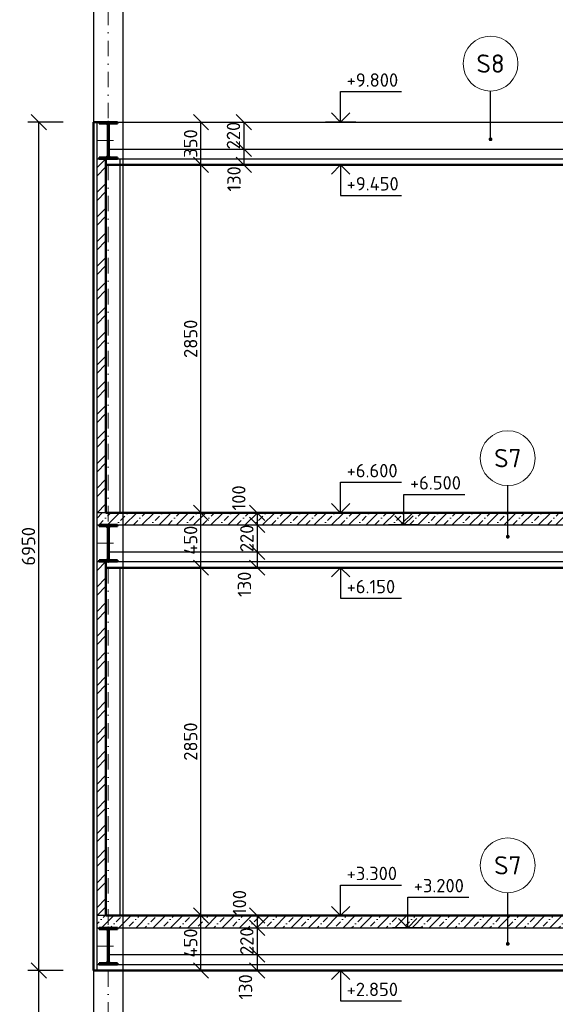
# Model space of a CAD drawing. Header units: millimetres. Extents: x -118752 to 407724, y -73278 to 155058.
# Tile 184 of 256: x 96718 to 101110, y 113733 to 121800. Entities that reach past the tile are written whole.
import ezdxf
from ezdxf.enums import TextEntityAlignment as Align

# ---------------------------------------------------------------- set-up
doc = ezdxf.new("R2010")
doc.units = ezdxf.units.MM
doc.header["$LTSCALE"] = 10
doc.linetypes.add('DASHDOT', pattern=[25.4, 12.7, -6.35, 0, -6.35])
for name, color, linetype, lineweight in [('CKBUBLINY', 1, 'Continuous', 18), ('CKBUBLINY_POPIS', 3, 'Continuous', 25), ('CKKOTY', 3, 'Continuous', 25), ('CKKOTY_VYS', 3, 'Continuous', 25), ('CKRASTR', 7, 'DASHDOT', 15), ('CKSTENY_REZ', 6, 'Continuous', 50), ('CSPROFILY_OSY', 1, 'DASHDOT', 18), ('CSPROFILY_REZY', 4, 'Continuous', 50), ('pohledy', 7, 'Continuous', 25), ('srafy', 7, 'Continuous', 18)]:
    doc.layers.add(name, color=color, linetype=linetype, lineweight=lineweight)
doc.styles.get("Standard").update_dxf_attribs({"font": 'isocpeur.ttf'})
doc.dimstyles.new('CADKON', dxfattribs={"dimscale": 50, "dimtxt": 2.2, "dimasz": 2.5, "dimexe": 1.8, "dimexo": 5, "dimgap": 0.6, "dimtad": 1, "dimrnd": 1, "dimtxsty": 'Standard', "dimblk1": 'OBLIQUE', "dimblk2": 'OBLIQUE', "dimsah": 1, "dimcen": 2.5, "dimadec": 1, "dimazin": 2, "dimtfac": 1, "dimtdec": 4, "dimtix": 1, "dimtmove": 2, "dimatfit": 3, "dimldrblk": 'OPEN30', "dimfxl": 5, "dimfxlon": 1, "dimtolj": 1, "dimarcsym": 0})
pattern_1 = [(45, (0, 0), (-70.71068, 70.71068), []), (45, (70.71, 0), (-35.35534, 106.06602), [50, -25, 0, -25])]

# ---------------------------------------------------------------- blocks, each defined once
blk = doc.blocks.new('CK_S_EXT_IPEIPE300')
for p, q in [((-75, 150), (75, 150)), ((-75, 150), (-75, 139.3)), ((-75, 139.3), (-18.55, 139.3)), ((-3.55, -124.3), (-3.55, 124.3)), ((3.55, -124.3), (3.55, 124.3)), ((75, 139.3), (18.55, 139.3)), ((75, 150), (75, 139.3)), ((-75, -150), (-75, -139.3)), ((-75, -139.3), (-18.55, -139.3)), ((-75, -150), (75, -150)), ((75, -139.3), (18.55, -139.3)), ((75, -150), (75, -139.3))]:
    blk.add_line(p, q)
for centre, start, end in [((-18.55, 124.3), 0, 90), ((18.55, 124.3), 90, 180), ((-18.55, -124.3), 270, 0), ((18.55, -124.3), 180, 270)]:
    blk.add_arc(centre, 15, start, end)
blk = doc.blocks.new('_OBLIQUE')
at = {"color": 0, "linetype": 'ByBlock'}
blk.add_line((-0.5, -0.5), (0.5, 0.5), dxfattribs=at)
blk = doc.blocks.new('*D9006')
at = {"layer": 'CKKOTY', "color": 0, "lineweight": -2}
for p, q in [((105162.9, 126123.8), (105502.9, 126123.8)), ((105412.9, 111060.3), (105412.9, 126123.8)), ((105162.9, 111060.3), (105502.9, 111060.3))]:
    blk.add_line(p, q, dxfattribs=at)
at = {"layer": 'Defpoints', "color": 0}
for p in [(97444.4, 126123.8), (105412.9, 126123.8), (103614.4, 111060.3)]:
    blk.add_point(p, dxfattribs=at)
at = {"layer": 'CKKOTY', "color": 0, "lineweight": -2, "xscale": 125, "yscale": 125, "zscale": 125}
for p, rotation in [((105412.9, 126123.8), 90), ((105412.9, 111060.3), 270)]:
    blk.add_blockref('_OBLIQUE', p, dxfattribs=dict(at, rotation=rotation))
at = {"layer": 'CKKOTY', "color": 0, "insert": (105327.9, 118592.1), "char_height": 110, "attachment_point": 5, "rotation": 90}
blk.add_mtext('\\A1;15063', dxfattribs=at)
blk = doc.blocks.new('_Open30')
at = {"color": 0, "lineweight": -2}
for p, q in [((-1, 0.268), (0, 0)), ((0, 0), (-1, -0.268)), ((0, 0), (-1, 0))]:
    blk.add_line(p, q, dxfattribs=at)
blk = doc.blocks.new('*D9025')
at = {"layer": 'CKKOTY', "color": 0, "lineweight": -2}
for p, q in [((97074.4, 114010.3), (96785.2, 114010.3)), ((96875.2, 111160.3), (96875.2, 114010.3)), ((97074.4, 111160.3), (96785.2, 111160.3))]:
    blk.add_line(p, q, dxfattribs=at)
at = {"layer": 'Defpoints', "color": 0}
for p in [(96875.2, 114010.3), (97324.4, 114010.3), (97324.4, 111160.3)]:
    blk.add_point(p, dxfattribs=at)
at = {"layer": 'CKKOTY', "color": 0, "lineweight": -2, "xscale": 125, "yscale": 125, "zscale": 125}
for p, rotation in [((96875.2, 114010.3), 90), ((96875.2, 111160.3), 270)]:
    blk.add_blockref('_OBLIQUE', p, dxfattribs=dict(at, rotation=rotation))
at = {"layer": 'CKKOTY', "color": 0, "insert": (96790.2, 112585.3), "char_height": 110, "attachment_point": 5, "rotation": 90}
blk.add_mtext('\\A1;2850', dxfattribs=at)
blk = doc.blocks.new('*D9026')
at = {"layer": 'CKKOTY', "color": 0, "lineweight": -2}
for p, q in [((97074.4, 120960.3), (96785.2, 120960.3)), ((96875.2, 114010.3), (96875.2, 120960.3)), ((97074.4, 114010.3), (96785.2, 114010.3))]:
    blk.add_line(p, q, dxfattribs=at)
at = {"layer": 'Defpoints', "color": 0}
for p in [(96875.2, 120960.3), (97324.4, 120960.3), (97324.4, 114010.3)]:
    blk.add_point(p, dxfattribs=at)
at = {"layer": 'CKKOTY', "color": 0, "lineweight": -2, "xscale": 125, "yscale": 125, "zscale": 125}
for p, rotation in [((96875.2, 120960.3), 90), ((96875.2, 114010.3), 270)]:
    blk.add_blockref('_OBLIQUE', p, dxfattribs=dict(at, rotation=rotation))
at = {"layer": 'CKKOTY', "color": 0, "insert": (96790.2, 117485.3), "char_height": 110, "attachment_point": 5, "rotation": 90}
blk.add_mtext('\\A1;6950', dxfattribs=at)
blk = doc.blocks.new('*D9027')
at = {"layer": 'CKKOTY', "color": 0, "lineweight": -2}
for p, q in [((97954.6, 114460.3), (98294.6, 114460.3)), ((98204.6, 114010.3), (98204.6, 114460.3)), ((97954.6, 114010.3), (98294.6, 114010.3))]:
    blk.add_line(p, q, dxfattribs=at)
at = {"layer": 'Defpoints', "color": 0}
for p in [(97564.4, 114460.3), (98204.6, 114460.3), (97564.4, 114010.3)]:
    blk.add_point(p, dxfattribs=at)
at = {"layer": 'CKKOTY', "color": 0, "lineweight": -2, "xscale": 125, "yscale": 125, "zscale": 125}
for p, rotation in [((98204.6, 114460.3), 90), ((98204.6, 114010.3), 270)]:
    blk.add_blockref('_OBLIQUE', p, dxfattribs=dict(at, rotation=rotation))
at = {"layer": 'CKKOTY', "color": 0, "insert": (98119.6, 114235.3), "char_height": 110, "attachment_point": 5, "rotation": 90}
blk.add_mtext('\\A1;450', dxfattribs=at)
blk = doc.blocks.new('*D9028')
at = {"layer": 'CKKOTY', "color": 0, "lineweight": -2}
for p, q in [((97954.6, 117310.3), (98294.6, 117310.3)), ((98204.6, 114460.3), (98204.6, 117310.3)), ((97954.6, 114460.3), (98294.6, 114460.3))]:
    blk.add_line(p, q, dxfattribs=at)
at = {"layer": 'Defpoints', "color": 0}
for p in [(97564.4, 117310.3), (98204.6, 117310.3), (97564.4, 114460.3)]:
    blk.add_point(p, dxfattribs=at)
at = {"layer": 'CKKOTY', "color": 0, "lineweight": -2, "xscale": 125, "yscale": 125, "zscale": 125}
for p, rotation in [((98204.6, 117310.3), 90), ((98204.6, 114460.3), 270)]:
    blk.add_blockref('_OBLIQUE', p, dxfattribs=dict(at, rotation=rotation))
at = {"layer": 'CKKOTY', "color": 0, "insert": (98119.6, 115885.3), "char_height": 110, "attachment_point": 5, "rotation": 90}
blk.add_mtext('\\A1;2850', dxfattribs=at)
blk = doc.blocks.new('*D9029')
at = {"layer": 'CKKOTY', "color": 0, "lineweight": -2}
for p, q in [((97954.6, 117760.3), (98294.6, 117760.3)), ((98204.6, 117310.3), (98204.6, 117760.3)), ((97954.6, 117310.3), (98294.6, 117310.3))]:
    blk.add_line(p, q, dxfattribs=at)
at = {"layer": 'Defpoints', "color": 0}
for p in [(97564.4, 117760.3), (98204.6, 117760.3), (97564.4, 117310.3)]:
    blk.add_point(p, dxfattribs=at)
at = {"layer": 'CKKOTY', "color": 0, "lineweight": -2, "xscale": 125, "yscale": 125, "zscale": 125}
for p, rotation in [((98204.6, 117760.3), 90), ((98204.6, 117310.3), 270)]:
    blk.add_blockref('_OBLIQUE', p, dxfattribs=dict(at, rotation=rotation))
at = {"layer": 'CKKOTY', "color": 0, "insert": (98119.6, 117535.3), "char_height": 110, "attachment_point": 5, "rotation": 90}
blk.add_mtext('\\A1;450', dxfattribs=at)
blk = doc.blocks.new('*D9030')
at = {"layer": 'CKKOTY', "color": 0, "lineweight": -2}
for p, q in [((97954.6, 120610.3), (98294.6, 120610.3)), ((98204.6, 117760.3), (98204.6, 120610.3)), ((97954.6, 117760.3), (98294.6, 117760.3))]:
    blk.add_line(p, q, dxfattribs=at)
at = {"layer": 'Defpoints', "color": 0}
for p in [(97564.4, 120610.3), (98204.6, 120610.3), (97564.4, 117760.3)]:
    blk.add_point(p, dxfattribs=at)
at = {"layer": 'CKKOTY', "color": 0, "lineweight": -2, "xscale": 125, "yscale": 125, "zscale": 125}
for p, rotation in [((98204.6, 120610.3), 90), ((98204.6, 117760.3), 270)]:
    blk.add_blockref('_OBLIQUE', p, dxfattribs=dict(at, rotation=rotation))
at = {"layer": 'CKKOTY', "color": 0, "insert": (98119.6, 119185.3), "char_height": 110, "attachment_point": 5, "rotation": 90}
blk.add_mtext('\\A1;2850', dxfattribs=at)
blk = doc.blocks.new('*D9031')
at = {"layer": 'CKKOTY', "color": 0, "lineweight": -2}
for p, q in [((97954.6, 120960.3), (98294.6, 120960.3)), ((98204.6, 120610.3), (98204.6, 120960.3)), ((97954.6, 120610.3), (98294.6, 120610.3))]:
    blk.add_line(p, q, dxfattribs=at)
at = {"layer": 'Defpoints', "color": 0}
for p in [(97564.4, 120960.3), (98204.6, 120960.3), (97564.4, 120610.3)]:
    blk.add_point(p, dxfattribs=at)
at = {"layer": 'CKKOTY', "color": 0, "lineweight": -2, "xscale": 125, "yscale": 125, "zscale": 125}
for p, rotation in [((98204.6, 120960.3), 90), ((98204.6, 120610.3), 270)]:
    blk.add_blockref('_OBLIQUE', p, dxfattribs=dict(at, rotation=rotation))
at = {"layer": 'CKKOTY', "color": 0, "insert": (98119.6, 120785.3), "char_height": 110, "attachment_point": 5, "rotation": 90}
blk.add_mtext('\\A1;350', dxfattribs=at)
blk = doc.blocks.new('*D9032')
at = {"layer": 'CKKOTY', "color": 0, "lineweight": -2}
for p, q in [((98454.6, 120960.3), (98646.1, 120960.3)), ((98556.1, 120960.3), (98556.1, 120740.3)), ((98454.6, 120740.3), (98646.1, 120740.3))]:
    blk.add_line(p, q, dxfattribs=at)
at = {"layer": 'Defpoints', "color": 0}
for p in [(98204.6, 120960.3), (98204.6, 120740.3), (98556.1, 120740.3)]:
    blk.add_point(p, dxfattribs=at)
at = {"layer": 'CKKOTY', "color": 0, "lineweight": -2, "xscale": 125, "yscale": 125, "zscale": 125}
for p, rotation in [((98556.1, 120960.3), 270), ((98556.1, 120740.3), 90)]:
    blk.add_blockref('_OBLIQUE', p, dxfattribs=dict(at, rotation=rotation))
at = {"layer": 'CKKOTY', "color": 0, "insert": (98471.1, 120850.3), "char_height": 110, "attachment_point": 5, "rotation": 90}
blk.add_mtext('\\A1;220', dxfattribs=at)
blk = doc.blocks.new('*D9033')
at = {"layer": 'CKKOTY', "color": 0, "lineweight": -2}
for p, q in [((98454.6, 120740.3), (98646.1, 120740.3)), ((98556.1, 120740.3), (98556.1, 120610.3)), ((98454.6, 120610.3), (98646.1, 120610.3))]:
    blk.add_line(p, q, dxfattribs=at)
at = {"layer": 'Defpoints', "color": 0}
for p in [(98204.6, 120740.3), (98204.6, 120610.3), (98556.1, 120610.3)]:
    blk.add_point(p, dxfattribs=at)
at = {"layer": 'CKKOTY', "color": 0, "lineweight": -2, "xscale": 125, "yscale": 125, "zscale": 125}
for p, rotation in [((98556.1, 120740.3), 90), ((98556.1, 120610.3), 270)]:
    blk.add_blockref('_OBLIQUE', p, dxfattribs=dict(at, rotation=rotation))
at = {"layer": 'CKKOTY', "color": 0, "insert": (98475.3, 120495.3), "char_height": 110, "attachment_point": 5, "rotation": 90}
blk.add_mtext('\\A1;130', dxfattribs=at)
blk = doc.blocks.new('*D9034')
at = {"layer": 'CKKOTY', "color": 0, "lineweight": -2}
for p, q in [((98454.6, 117760.3), (98755.7, 117760.3)), ((98665.7, 117760.3), (98665.7, 117660.3)), ((98454.6, 117660.3), (98755.7, 117660.3))]:
    blk.add_line(p, q, dxfattribs=at)
at = {"layer": 'Defpoints', "color": 0}
for p in [(98204.6, 117760.3), (98204.6, 117660.3), (98665.7, 117660.3)]:
    blk.add_point(p, dxfattribs=at)
at = {"layer": 'CKKOTY', "color": 0, "lineweight": -2, "xscale": 125, "yscale": 125, "zscale": 125}
for p, rotation in [((98665.7, 117760.3), 90), ((98665.7, 117660.3), 270)]:
    blk.add_blockref('_OBLIQUE', p, dxfattribs=dict(at, rotation=rotation))
at = {"layer": 'CKKOTY', "color": 0, "insert": (98514.9, 117881.8), "char_height": 110, "attachment_point": 5, "rotation": 90}
blk.add_mtext('\\A1;100', dxfattribs=at)
blk = doc.blocks.new('*D9035')
at = {"layer": 'CKKOTY', "color": 0, "lineweight": -2}
for p, q in [((98454.6, 117660.3), (98755.7, 117660.3)), ((98665.7, 117660.3), (98665.7, 117440.3)), ((98454.6, 117440.3), (98755.7, 117440.3))]:
    blk.add_line(p, q, dxfattribs=at)
at = {"layer": 'Defpoints', "color": 0}
for p in [(98204.6, 117660.3), (98204.6, 117440.3), (98665.7, 117440.3)]:
    blk.add_point(p, dxfattribs=at)
at = {"layer": 'CKKOTY', "color": 0, "lineweight": -2, "xscale": 125, "yscale": 125, "zscale": 125}
for p, rotation in [((98665.7, 117660.3), 270), ((98665.7, 117440.3), 90)]:
    blk.add_blockref('_OBLIQUE', p, dxfattribs=dict(at, rotation=rotation))
at = {"layer": 'CKKOTY', "color": 0, "insert": (98580.7, 117550.3), "char_height": 110, "attachment_point": 5, "rotation": 90}
blk.add_mtext('\\A1;220', dxfattribs=at)
blk = doc.blocks.new('*D9036')
at = {"layer": 'CKKOTY', "color": 0, "lineweight": -2}
for p, q in [((98454.6, 117440.3), (98755.7, 117440.3)), ((98665.7, 117440.3), (98665.7, 117310.3)), ((98454.6, 117310.3), (98755.7, 117310.3))]:
    blk.add_line(p, q, dxfattribs=at)
at = {"layer": 'Defpoints', "color": 0}
for p in [(98204.6, 117440.3), (98204.6, 117310.3), (98665.7, 117310.3)]:
    blk.add_point(p, dxfattribs=at)
at = {"layer": 'CKKOTY', "color": 0, "lineweight": -2, "xscale": 125, "yscale": 125, "zscale": 125}
for p, rotation in [((98665.7, 117440.3), 90), ((98665.7, 117310.3), 270)]:
    blk.add_blockref('_OBLIQUE', p, dxfattribs=dict(at, rotation=rotation))
at = {"layer": 'CKKOTY', "color": 0, "insert": (98561.1, 117173.9), "char_height": 110, "attachment_point": 5, "rotation": 90}
blk.add_mtext('\\A1;130', dxfattribs=at)
blk = doc.blocks.new('*D9037')
at = {"layer": 'CKKOTY', "color": 0, "lineweight": -2}
for p, q in [((98454.6, 114460.3), (98755.7, 114460.3)), ((98665.7, 114460.3), (98665.7, 114360.3)), ((98454.6, 114360.3), (98755.7, 114360.3))]:
    blk.add_line(p, q, dxfattribs=at)
at = {"layer": 'Defpoints', "color": 0}
for p in [(98204.6, 114460.3), (98204.6, 114360.3), (98665.7, 114360.3)]:
    blk.add_point(p, dxfattribs=at)
at = {"layer": 'CKKOTY', "color": 0, "lineweight": -2, "xscale": 125, "yscale": 125, "zscale": 125}
for p, rotation in [((98665.7, 114460.3), 90), ((98665.7, 114360.3), 270)]:
    blk.add_blockref('_OBLIQUE', p, dxfattribs=dict(at, rotation=rotation))
at = {"layer": 'CKKOTY', "color": 0, "insert": (98520.6, 114566.5), "char_height": 110, "attachment_point": 5, "rotation": 90}
blk.add_mtext('\\A1;100', dxfattribs=at)
blk = doc.blocks.new('*D9038')
at = {"layer": 'CKKOTY', "color": 0, "lineweight": -2}
for p, q in [((98454.6, 114360.3), (98755.7, 114360.3)), ((98665.7, 114360.3), (98665.7, 114140.3)), ((98454.6, 114140.3), (98755.7, 114140.3))]:
    blk.add_line(p, q, dxfattribs=at)
at = {"layer": 'Defpoints', "color": 0}
for p in [(98204.6, 114360.3), (98204.6, 114140.3), (98665.7, 114140.3)]:
    blk.add_point(p, dxfattribs=at)
at = {"layer": 'CKKOTY', "color": 0, "lineweight": -2, "xscale": 125, "yscale": 125, "zscale": 125}
for p, rotation in [((98665.7, 114360.3), 270), ((98665.7, 114140.3), 90)]:
    blk.add_blockref('_OBLIQUE', p, dxfattribs=dict(at, rotation=rotation))
at = {"layer": 'CKKOTY', "color": 0, "insert": (98580.7, 114250.3), "char_height": 110, "attachment_point": 5, "rotation": 90}
blk.add_mtext('\\A1;220', dxfattribs=at)
blk = doc.blocks.new('*D9039')
at = {"layer": 'CKKOTY', "color": 0, "lineweight": -2}
for p, q in [((98454.6, 114140.3), (98755.7, 114140.3)), ((98665.7, 114140.3), (98665.7, 114010.3)), ((98454.6, 114010.3), (98755.7, 114010.3))]:
    blk.add_line(p, q, dxfattribs=at)
at = {"layer": 'Defpoints', "color": 0}
for p in [(98204.6, 114140.3), (98204.6, 114010.3), (98665.7, 114010.3)]:
    blk.add_point(p, dxfattribs=at)
at = {"layer": 'CKKOTY', "color": 0, "lineweight": -2, "xscale": 125, "yscale": 125, "zscale": 125}
for p, rotation in [((98665.7, 114140.3), 90), ((98665.7, 114010.3), 270)]:
    blk.add_blockref('_OBLIQUE', p, dxfattribs=dict(at, rotation=rotation))
at = {"layer": 'CKKOTY', "color": 0, "insert": (98569.9, 113875.2), "char_height": 110, "attachment_point": 5, "rotation": 90}
blk.add_mtext('\\A1;130', dxfattribs=at)
blk = doc.blocks.new('*U5400')
at = {"color": 0, "linetype": 'ByBlock', "lineweight": -2}
blk.add_lwpolyline([(-1.5, 1.5), (0, 0), (1.5, 1.5), (0, 0), (0, 5), (10, 5)], dxfattribs=at)
blk = doc.blocks.new('*U5401')
at = {"color": 0, "linetype": 'ByBlock', "lineweight": -2}
blk.add_lwpolyline([(-1.5, 1.5), (0, 0), (1.5, 1.5), (0, 0), (0, 5), (10, 5)], dxfattribs=at)
blk = doc.blocks.new('*U5402')
at = {"color": 0, "linetype": 'ByBlock', "lineweight": -2}
blk.add_lwpolyline([(-1.5, 1.5), (0, 0), (1.5, 1.5), (0, 0), (0, 5), (10, 5)], dxfattribs=at)
blk = doc.blocks.new('*U5403')
at = {"color": 0, "linetype": 'ByBlock', "lineweight": -2}
blk.add_lwpolyline([(-1.5, -1.5), (0, 0), (1.5, -1.5), (0, 0), (0, -5), (10, -5)], dxfattribs=at)
blk = doc.blocks.new('*U5404')
at = {"color": 0, "linetype": 'ByBlock', "lineweight": -2}
blk.add_lwpolyline([(-1.5, -1.5), (0, 0), (1.5, -1.5), (0, 0), (0, -5), (10, -5)], dxfattribs=at)
blk = doc.blocks.new('*U5405')
at = {"color": 0, "linetype": 'ByBlock', "lineweight": -2}
blk.add_lwpolyline([(-1.5, -1.5), (0, 0), (1.5, -1.5), (0, 0), (0, -5), (10, -5)], dxfattribs=at)
blk = doc.blocks.new('CK_BUBBLE_1_0_0')
at = {"color": 0, "linetype": 'ByBlock', "lineweight": -2}
blk.add_circle((0, 0), 1, dxfattribs=at)
blk = doc.blocks.new('*U10402')
at = {"color": 0, "linetype": 'ByBlock', "lineweight": -2}
blk.add_lwpolyline([(-1.5, 1.5), (0, 0), (1.5, 1.5), (0, 0), (0, 5), (10, 5)], dxfattribs=at)
blk = doc.blocks.new('*U10403')
at = {"color": 0, "linetype": 'ByBlock', "lineweight": -2}
blk.add_lwpolyline([(-1.5, 1.5), (0, 0), (1.5, 1.5), (0, 0), (0, 5), (10, 5)], dxfattribs=at)

msp = doc.modelspace()

# ---------------------------------------------------------------- hatches: boundary and pattern name
at = {"layer": 'srafy', "transparency": 33554661}
h = msp.add_hatch(dxfattribs=at)
h.set_pattern_fill('ANSI32', color=256, scale=15, style=0)
h.paths.add_polyline_path([(97424.387, 120610.331), (97424.387, 120660.331), (97369.387, 120660.331), (97349.387, 120660.331), (97349.387, 117760.331), (97424.387, 117760.331)])
h = msp.add_hatch(dxfattribs=at)
h.set_pattern_fill('BETON-PROSTY', color=256, scale=25)
h.set_pattern_definition(pattern_1)
h.paths.add_polyline_path([(99349.549, 117760.331), (97564.387, 117760.331), (97564.387, 117660.331), (99868.677, 117660.331), (99868.677, 117760.331)])
h.paths.add_polyline_path([(97539.387, 117760.331), (97539.387, 117660.331), (97564.387, 117660.331), (97564.387, 117760.331)])
h.paths.add_polyline_path([(97519.387, 117660.331), (97539.387, 117660.331), (97539.387, 117760.331), (97444.387, 117760.331), (97444.387, 117660.331)])
h.paths.add_polyline_path([(97444.387, 117660.331), (97444.387, 117760.331), (97424.387, 117760.331), (97349.387, 117760.331), (97349.387, 117660.331), (97369.387, 117660.331)])
h.paths.add_polyline_path([(99868.677, 117660.331), (100720.372, 117660.331), (100720.372, 117760.331), (99868.677, 117760.331)])
h = msp.add_hatch(dxfattribs=at)
h.set_pattern_fill('BETON-PROSTY', color=256, scale=25)
h.set_pattern_definition(pattern_1)
h.paths.add_polyline_path([(103369.387, 117660.331), (103444.387, 117660.331), (103444.387, 117760.331), (103324.387, 117760.331), (103324.387, 117660.331)])
h.paths.add_polyline_path([(103514.387, 117660.331), (103514.387, 117760.331), (103489.387, 117760.331), (103444.387, 117760.331), (103444.387, 117660.331)])
h.paths.add_polyline_path([(100720.372, 117660.331), (103324.387, 117660.331), (103324.387, 117760.331), (100720.372, 117760.331)])
h = msp.add_hatch(dxfattribs=at)
h.set_pattern_fill('ANSI32', color=256, scale=15, style=0)
h.paths.add_polyline_path([(97349.387, 114460.331), (97424.387, 114460.331), (97424.387, 117310.331), (97424.387, 117360.331), (97369.387, 117360.331), (97349.387, 117360.331)])
h = msp.add_hatch(dxfattribs=at)
h.set_pattern_fill('BETON-PROSTY', color=256, scale=25)
h.set_pattern_definition(pattern_1)
h.paths.add_polyline_path([(99900.051, 114360.331), (100720.372, 114360.331), (100720.372, 114460.331), (99900.051, 114460.331)])
h.paths.add_polyline_path([(100720.372, 114360.331), (103324.387, 114360.331), (103324.387, 114460.331), (100720.372, 114460.331)])
h.paths.add_polyline_path([(103369.387, 114360.331), (103444.387, 114360.331), (103444.387, 114460.331), (103324.387, 114460.331), (103324.387, 114360.331)])
h.paths.add_polyline_path([(103444.387, 114360.331), (103514.387, 114360.331), (103514.387, 114460.331), (103489.387, 114460.331), (103444.387, 114460.331)])
h.paths.add_polyline_path([(99900.051, 114460.331), (99349.549, 114460.331), (97564.387, 114460.331), (97564.387, 114360.331), (99900.051, 114360.331)])
h.paths.add_polyline_path([(97539.387, 114460.331), (97539.387, 114360.331), (97564.387, 114360.331), (97564.387, 114460.331)])
h.paths.add_polyline_path([(97539.387, 114360.331), (97539.387, 114460.331), (97444.387, 114460.331), (97444.387, 114360.331)])
h.paths.add_polyline_path([(97444.387, 114360.331), (97444.387, 114460.331), (97424.387, 114460.331), (97349.387, 114460.331), (97349.387, 114360.331)])

# ---------------------------------------------------------------- linework, layer by layer
at = {"layer": 'CKKOTY_VYS'}
for p, q in [((99474.549, 120960.331), (99224.549, 120960.331)), ((99474.549, 120610.331), (99224.549, 120610.331)), ((99474.549, 117760.331), (99224.549, 117760.331)), ((99993.677, 117660.331), (99743.677, 117660.331)), ((99474.549, 117310.331), (99224.549, 117310.331)), ((99474.549, 114460.331), (99224.549, 114460.331)), ((100025.051, 114360.331), (99775.051, 114360.331)), ((99474.549, 114010.331), (99224.549, 114010.331))]:
    msp.add_line(p, q, dxfattribs=at)
at = {"layer": 'CKRASTR'}
msp.add_line((97444.387, 110319.932), (97444.387, 126788.942), dxfattribs=at)
at = {"layer": 'CKSTENY_REZ'}
for p, q in [((97324.387, 120960.331), (97324.387, 114010.331)), ((97369.387, 120960.331), (97324.387, 120960.331)), ((97424.387, 120660.331), (97424.387, 117760.331)), ((97424.387, 120610.331), (103564.387, 120610.249)), ((97424.387, 117760.331), (103489.387, 117760.331)), ((97424.387, 117360.331), (97424.387, 114460.331)), ((97424.387, 117310.331), (103489.387, 117310.331)), ((97424.387, 114460.331), (103489.387, 114460.331)), ((97324.387, 114010.331), (103564.387, 114010.331))]:
    msp.add_line(p, q, dxfattribs=at)
at = {"layer": 'CSPROFILY_OSY'}
for p, q in [((97444.387, 120650.331), (97444.387, 120970.331)), ((97359.387, 120810.331), (97529.387, 120810.331)), ((97444.387, 117350.331), (97444.387, 117670.331)), ((97359.387, 117510.331), (97529.387, 117510.331)), ((97444.387, 114050.331), (97444.387, 114370.331)), ((97359.387, 114210.331), (97529.387, 114210.331))]:
    msp.add_line(p, q, dxfattribs=at)
at = {"layer": 'pohledy'}
for p, q in [((97324.387, 125568.688), (97324.387, 111160.331)), ((97564.387, 125568.688), (97564.387, 111160.331)), ((97349.387, 120960.331), (97349.387, 114010.331)), ((97447.937, 120960.331), (103369.387, 120960.331)), ((97447.937, 120740.331), (103440.837, 120740.331)), ((97349.387, 120660.331), (103440.837, 120660.331)), ((97539.387, 120660.331), (97539.387, 117760.331)), ((97424.387, 117760.331), (97349.387, 117760.331)), ((97349.387, 117660.331), (103564.387, 117660.331)), ((97447.937, 117440.331), (103440.837, 117440.331)), ((97349.387, 117360.331), (103440.837, 117360.331)), ((97539.387, 117310.331), (97539.387, 114460.331)), ((97564.387, 117310.331), (97564.387, 114460.331)), ((97424.387, 114460.331), (97349.387, 114460.331)), ((97349.387, 114360.331), (103369.387, 114360.331)), ((97447.937, 114140.331), (103440.837, 114140.331)), ((97349.387, 114060.331), (103440.837, 114060.331))]:
    msp.add_line(p, q, dxfattribs=at)

# ---------------------------------------------------------------- block references
at = {"layer": 'CKBUBLINY'}
ref = msp.add_blockref('CK_BUBBLE_1_0_0', (100579.393, 121440.102), dxfattribs=dict(at, xscale=225, yscale=225, zscale=225))
ref.add_attrib('NUM1', 'S8', dxfattribs={"layer": 'CKBUBLINY_POPIS', "height": 150}).set_placement((100579.393, 121440.102), align=Align.MIDDLE_CENTER)
ref = msp.add_blockref('CK_BUBBLE_1_0_0', (100720.372, 118207.43), dxfattribs=dict(at, xscale=225, yscale=225, zscale=225))
ref.add_attrib('NUM1', 'S7', dxfattribs={"layer": 'CKBUBLINY_POPIS', "height": 150}).set_placement((100720.372, 118207.43), align=Align.MIDDLE_CENTER)
ref = msp.add_blockref('CK_BUBBLE_1_0_0', (100720.372, 114871.652), dxfattribs=dict(at, xscale=225, yscale=225, zscale=225))
ref.add_attrib('NUM1', 'S7', dxfattribs={"layer": 'CKBUBLINY_POPIS', "height": 150}).set_placement((100720.372, 114871.652), align=Align.MIDDLE_CENTER)
at = {"layer": 'CKKOTY_VYS'}
ref = msp.add_blockref('*U5402', (99349.549, 120960.331), dxfattribs=dict(at, xscale=50, yscale=50, zscale=50))
ref.add_attrib('Výška', '+9.800', (99399.549, 121250.331), dxfattribs={"layer": '0', "color": 0, "linetype": 'ByBlock', "lineweight": -2, "height": 110})
ref = msp.add_blockref('*U5403', (99349.549, 120610.331), dxfattribs=dict(at, xscale=50, yscale=50, zscale=50))
ref.add_attrib('Výška', '+9.450', (99399.549, 120400.331), dxfattribs={"layer": '0', "color": 0, "linetype": 'ByBlock', "lineweight": -2, "height": 110})
ref = msp.add_blockref('*U5401', (99349.549, 117760.331), dxfattribs=dict(at, xscale=50, yscale=50, zscale=50))
ref.add_attrib('Výška', '+6.600', (99399.549, 118050.331), dxfattribs={"layer": '0', "color": 0, "linetype": 'ByBlock', "lineweight": -2, "height": 110})
ref = msp.add_blockref('*U10403', (99868.677, 117660.331), dxfattribs=dict(at, xscale=50, yscale=50, zscale=50))
ref.add_attrib('Výška', '+6.500', (99918.677, 117950.331), dxfattribs={"layer": '0', "color": 0, "linetype": 'ByBlock', "lineweight": -2, "height": 110})
ref = msp.add_blockref('*U5404', (99349.549, 117310.331), dxfattribs=dict(at, xscale=50, yscale=50, zscale=50))
ref.add_attrib('Výška', '+6.150', (99399.549, 117100.331), dxfattribs={"layer": '0', "color": 0, "linetype": 'ByBlock', "lineweight": -2, "height": 110})
ref = msp.add_blockref('*U5400', (99349.549, 114460.331), dxfattribs=dict(at, xscale=50, yscale=50, zscale=50))
ref.add_attrib('Výška', '+3.300', (99399.549, 114750.331), dxfattribs={"layer": '0', "color": 0, "linetype": 'ByBlock', "lineweight": -2, "height": 110})
ref = msp.add_blockref('*U10402', (99900.051, 114360.331), dxfattribs=dict(at, xscale=50, yscale=50, zscale=50))
ref.add_attrib('Výška', '+3.200', (99950.051, 114650.331), dxfattribs={"layer": '0', "color": 0, "linetype": 'ByBlock', "lineweight": -2, "height": 110})
ref = msp.add_blockref('*U5405', (99349.549, 114010.331), dxfattribs=dict(at, xscale=50, yscale=50, zscale=50))
ref.add_attrib('Výška', '+2.850', (99399.549, 113800.331), dxfattribs={"layer": '0', "color": 0, "linetype": 'ByBlock', "lineweight": -2, "height": 110})
at = {"layer": 'CSPROFILY_REZY'}
for p in [(97444.387, 120810.331), (97444.387, 117510.331), (97444.387, 114210.331)]:
    msp.add_blockref('CK_S_EXT_IPEIPE300', p, dxfattribs=at)

# ---------------------------------------------------------------- dimensions: what is measured, and where the dimension line sits
at = {"layer": 'CKKOTY'}
for base, p1, p2, picture, middle in [((105412.943, 126123.775), (103614.387, 111060.331), (97444.387, 126123.775), '*D9006', (105327.943, 118592.053)), ((96875.214, 120960.331), (97324.387, 114010.331), (97324.387, 120960.331), '*D9026', (96790.214, 117485.331)), ((98204.623, 120960.331), (97564.387, 120610.331), (97564.387, 120960.331), '*D9031', (98119.623, 120785.331)), ((98204.623, 120610.331), (97564.387, 117760.331), (97564.387, 120610.331), '*D9030', (98119.623, 119185.331)), ((98204.623, 117760.331), (97564.387, 117310.331), (97564.387, 117760.331), '*D9029', (98119.623, 117535.331)), ((98665.695, 117440.331), (98204.623, 117660.331), (98204.623, 117440.331), '*D9035', (98580.695, 117550.331)), ((98204.623, 117310.331), (97564.387, 114460.331), (97564.387, 117310.331), '*D9028', (98119.623, 115885.331)), ((98665.695, 114140.331), (98204.623, 114360.331), (98204.623, 114140.331), '*D9038', (98580.695, 114250.331))]:
    dim = msp.add_linear_dim(base=base, p1=p1, p2=p2, angle=90, dimstyle='CADKON', override={"dimtmove": 2}, dxfattribs=at)
    dim.commit()
    dim.dimension.update_dxf_attribs({"geometry": picture, "text_midpoint": middle})
for base, p1, p2, picture, middle in [((98556.13, 120740.331), (98204.623, 120960.331), (98204.623, 120740.331), '*D9032', (98471.13, 120850.331)), ((98204.623, 114460.331), (97564.387, 114010.331), (97564.387, 114460.331), '*D9027', (98119.623, 114235.331)), ((96875.214, 114010.331), (97324.387, 111160.331), (97324.387, 114010.331), '*D9025', (96790.214, 112585.331))]:
    dim = msp.add_linear_dim(base=base, p1=p1, p2=p2, angle=90, dimstyle='CADKON', dxfattribs=at)
    dim.commit()
    dim.dimension.update_dxf_attribs({"geometry": picture, "text_midpoint": middle})
for base, p1, p2, picture, middle in [((98556.13, 120610.331), (98204.623, 120740.331), (98204.623, 120610.331), '*D9033', (98475.256, 120495.256)), ((98665.695, 117310.331), (98204.623, 117440.331), (98204.623, 117310.331), '*D9036', (98561.101, 117173.95)), ((98665.695, 114010.331), (98204.623, 114140.331), (98204.623, 114010.331), '*D9039', (98569.924, 113875.15))]:
    dim = msp.add_linear_dim(base=base, p1=p1, p2=p2, angle=90, dimstyle='CADKON', override={"dimtmove": 2}, dxfattribs=at)
    dim.commit()
    dim.dimension.update_dxf_attribs({"geometry": picture, "text_midpoint": middle, "dimtype": 160})
for base, p1, p2, picture, middle in [((98665.695, 117660.331), (98204.623, 117760.331), (98204.623, 117660.331), '*D9034', (98514.939, 117881.761)), ((98665.695, 114360.331), (98204.623, 114460.331), (98204.623, 114360.331), '*D9037', (98520.639, 114566.514))]:
    dim = msp.add_linear_dim(base=base, p1=p1, p2=p2, angle=90, dimstyle='CADKON', dxfattribs=at)
    dim.commit()
    dim.dimension.update_dxf_attribs({"geometry": picture, "text_midpoint": middle, "dimtype": 160})

# ---------------------------------------------------------------- leaders
at = {"layer": 'CKBUBLINY'}
for points in [[(100579.393, 120820.215), (100579.393, 121215.102)], [(100720.372, 117564.097), (100720.372, 117982.43)], [(100720.372, 114228.319), (100720.372, 114646.652)]]:
    msp.add_leader(points, dimstyle='CADKON', override={"dimasz": 2.5, "dimldrblk": 'DotSmall'}, dxfattribs=at)

doc.saveas('drawing.dxf')
